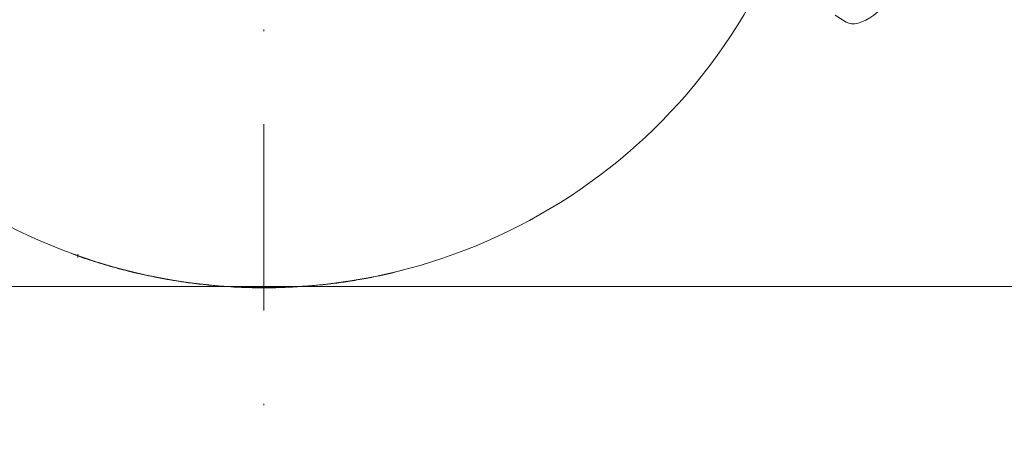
# Model space of a CAD drawing. Header units: millimetres. Extents: x 11681 to 15516, y 25095 to 29743.
# Tile 78 of 96: x 13175 to 13242, y 27689 to 27719. Entities that reach past the tile are written whole.
import ezdxf

# ---------------------------------------------------------------- set-up
doc = ezdxf.new("R2010")
doc.units = ezdxf.units.MM
doc.linetypes.add('DASHDOT', pattern=[25.4, 12.7, -6.35, 0, -6.35])
doc.layers.add('00 - nowa technologia myjni_Nr_pióra__95', color=7, linetype='Continuous', lineweight=20, true_color=0x7c7c7c)
doc.layers.add('420-K Ściany_Nr_pióra__95', color=7, linetype='Continuous', lineweight=13, true_color=0x7c7c7c)
doc.layers.add('XREF', color=8, linetype='Continuous', lineweight=9)

# ---------------------------------------------------------------- blocks, each defined once
blk = doc.blocks.new('parter 2025.10.15')
at = {"layer": '00 - nowa technologia myjni_Nr_pióra__95', "color": 8, "linetype": 'DASHDOT', "lineweight": 5}
for p, q in [((909.203, 2397.313), (909.203, 2298.253)), ((896.516, 2311.966), (896.504, 2311.724))]:
    blk.add_line(p, q, dxfattribs=at)
at = {"layer": '00 - nowa technologia myjni_Nr_pióra__95', "color": 8, "linetype": 'Continuous', "lineweight": 5}
for p, q in [((948.904, 2327.782), (948.163, 2328.237)), ((896.089, 2312.011), (896.089, 2312)), ((896.26, 2311.938), (896.259, 2311.933)), ((896.76, 2311.761), (896.76, 2311.756)), ((896.76, 2311.756), (896.768, 2311.754)), ((896.768, 2311.759), (896.768, 2311.754)), ((896.768, 2311.754), (896.788, 2311.746)), ((896.789, 2311.752), (896.788, 2311.746)), ((896.788, 2311.746), (896.816, 2311.737)), ((896.816, 2311.742), (896.816, 2311.737)), ((896.816, 2311.737), (896.851, 2311.725)), ((896.851, 2311.73), (896.851, 2311.725)), ((896.851, 2311.725), (896.871, 2311.718)), ((896.872, 2311.723), (896.871, 2311.718)), ((896.871, 2311.718), (896.915, 2311.703)), ((896.915, 2311.708), (896.915, 2311.703)), ((896.915, 2311.703), (896.994, 2311.676)), ((896.994, 2311.682), (896.994, 2311.676)), ((896.994, 2311.676), (897.049, 2311.658)), ((897.05, 2311.663), (897.049, 2311.658)), ((897.049, 2311.658), (897.105, 2311.639)), ((897.105, 2311.644), (897.105, 2311.639)), ((897.105, 2311.639), (897.16, 2311.621)), ((897.16, 2311.626), (897.16, 2311.621)), ((897.16, 2311.621), (897.22, 2311.601)), ((897.22, 2311.606), (897.22, 2311.601)), ((897.22, 2311.601), (897.278, 2311.582)), ((897.278, 2311.587), (897.278, 2311.582)), ((897.278, 2311.582), (897.333, 2311.563)), ((897.334, 2311.568), (897.333, 2311.563)), ((897.333, 2311.563), (897.391, 2311.544)), ((897.391, 2311.55), (897.391, 2311.544)), ((897.391, 2311.544), (897.444, 2311.527)), ((897.445, 2311.532), (897.444, 2311.527)), ((897.444, 2311.527), (897.539, 2311.497)), ((897.539, 2311.502), (897.539, 2311.497)), ((897.539, 2311.497), (897.618, 2311.471)), ((897.618, 2311.477), (897.618, 2311.471)), ((899.133, 2311.027), (899.133, 2311.022)), ((899.381, 2310.96), (899.381, 2310.955)), ((901.619, 2310.435), (901.619, 2310.43)), ((918.001, 2310.703), (918.001, 2310.697)), ((918.661, 2310.876), (918.66, 2310.865)), ((901.906, 2310.378), (901.906, 2310.373)), ((902.84, 2310.208), (902.84, 2310.203)), ((903.347, 2310.126), (903.346, 2310.121)), ((904.283, 2309.992), (904.282, 2309.987)), ((904.45, 2309.971), (904.45, 2309.966)), ((904.843, 2309.923), (904.843, 2309.918)), ((905.706, 2309.834), (905.705, 2309.829)), ((906.61, 2309.761), (906.609, 2309.756)), ((907.025, 2309.735), (907.025, 2309.73)), ((907.068, 2309.733), (907.068, 2309.728)), ((907.068, 2309.728), (907.084, 2309.727)), ((907.084, 2309.732), (907.084, 2309.727)), ((907.084, 2309.727), (907.096, 2309.726)), ((907.096, 2309.731), (907.096, 2309.726)), ((907.096, 2309.726), (907.107, 2309.726)), ((907.108, 2309.731), (907.107, 2309.726)), ((907.107, 2309.726), (907.126, 2309.725)), ((907.126, 2309.73), (907.126, 2309.725)), ((907.126, 2309.725), (907.131, 2309.724)), ((907.131, 2309.729), (907.131, 2309.724)), ((907.131, 2309.724), (907.14, 2309.724)), ((907.14, 2309.729), (907.14, 2309.724)), ((907.14, 2309.724), (907.157, 2309.723)), ((907.157, 2309.728), (907.157, 2309.723)), ((907.157, 2309.723), (907.178, 2309.722)), ((907.178, 2309.727), (907.178, 2309.722)), ((907.178, 2309.722), (907.206, 2309.72)), ((907.206, 2309.725), (907.206, 2309.72)), ((907.206, 2309.72), (907.241, 2309.719)), ((907.241, 2309.724), (907.241, 2309.719)), ((907.241, 2309.719), (907.262, 2309.718)), ((907.262, 2309.723), (907.262, 2309.718)), ((907.262, 2309.718), (907.306, 2309.715)), ((907.307, 2309.72), (907.306, 2309.715)), ((907.386, 2309.711), (907.306, 2309.715)), ((907.386, 2309.716), (907.386, 2309.711)), ((907.442, 2309.709), (907.386, 2309.711)), ((907.443, 2309.714), (907.442, 2309.709)), ((907.499, 2309.706), (907.442, 2309.709)), ((907.499, 2309.711), (907.499, 2309.706)), ((907.555, 2309.709), (907.555, 2309.704)), ((911.633, 2309.751), (911.633, 2309.746)), ((911.834, 2309.764), (911.834, 2309.759)), ((912.463, 2309.813), (912.463, 2309.808)), ((912.463, 2309.813), (912.463, 2309.808)), ((912.5, 2309.811), (912.463, 2309.808)), ((912.5, 2309.816), (912.5, 2309.811)), ((913.559, 2309.923), (913.559, 2309.918)), ((913.935, 2309.968), (913.935, 2309.963)), ((914.927, 2310.106), (914.927, 2310.1)), ((915.57, 2310.209), (915.569, 2310.204)), ((907.555, 2309.704), (907.499, 2309.706)), ((907.616, 2309.701), (907.555, 2309.704)), ((907.616, 2309.706), (907.616, 2309.701)), ((907.674, 2309.699), (907.616, 2309.701)), ((907.675, 2309.704), (907.674, 2309.699)), ((907.731, 2309.697), (907.674, 2309.699)), ((907.731, 2309.702), (907.731, 2309.697)), ((907.789, 2309.694), (907.731, 2309.697)), ((907.789, 2309.699), (907.789, 2309.694)), ((907.843, 2309.692), (907.789, 2309.694)), ((907.843, 2309.697), (907.843, 2309.692)), ((907.939, 2309.689), (907.843, 2309.692)), ((907.94, 2309.694), (907.939, 2309.689)), ((908.019, 2309.687), (907.939, 2309.689)), ((908.019, 2309.691), (908.019, 2309.687)), ((909.556, 2309.675), (909.556, 2309.67)), ((909.697, 2309.676), (909.697, 2309.671)), ((909.86, 2309.674), (909.697, 2309.671)), ((909.86, 2309.679), (909.86, 2309.674)), ((910.488, 2309.695), (910.487, 2309.69)), ((910.688, 2309.702), (910.688, 2309.697))]:
    blk.add_line(p, q, dxfattribs=at)
for radius, start, end in [(38.1, 175.85924, 334.37148), (38.11, 249.87277, 284.369), (38.115, 250.14864, 250.94694), (38.115, 252.30494, 254.68119), (38.115, 254.68119, 255.06657), (38.115, 255.06657, 258.52309), (38.115, 258.52309, 258.96266), (38.115, 279.61563, 283.34634), (38.115, 280.69509, 282.27042), (38.115, 258.96267, 260.3901), (38.115, 260.3901, 261.16181), (38.115, 261.16181, 262.58316), (38.115, 262.58316, 262.83694), (38.115, 262.83694, 266.72458), (38.115, 266.72459, 266.81368), (38.115, 271.93174, 273.9586), (38.115, 273.9586, 274.90726), (38.115, 274.96312, 277.13233), (38.115, 277.13233, 278.63747), (38.115, 278.63747, 279.61563), (38.115, 268.2204, 270.53152), (38.115, 270.53152, 270.74245), (38.115, 270.98809, 271.93174)]:
    blk.add_arc((909.203, 2347.783), radius, start, end, dxfattribs=at)
blk.add_ellipse((950.626, 2330.111), major_axis=(1.791, 2.281), ratio=0.5, start_param=3.199372, end_param=5.246464, dxfattribs=at)
at = {"layer": '420-K Ściany_Nr_pióra__95', "color": 8, "linetype": 'Continuous', "lineweight": 5, "flags": 128}
blk.add_lwpolyline([(1066.745, 2309.766), (655.253, 2309.766)], dxfattribs=at)

msp = doc.modelspace()

# ---------------------------------------------------------------- block references
at = {"layer": 'XREF'}
msp.add_blockref('parter 2025.10.15', (12282.339, 25390.784), dxfattribs=at)

doc.saveas('drawing.dxf')
